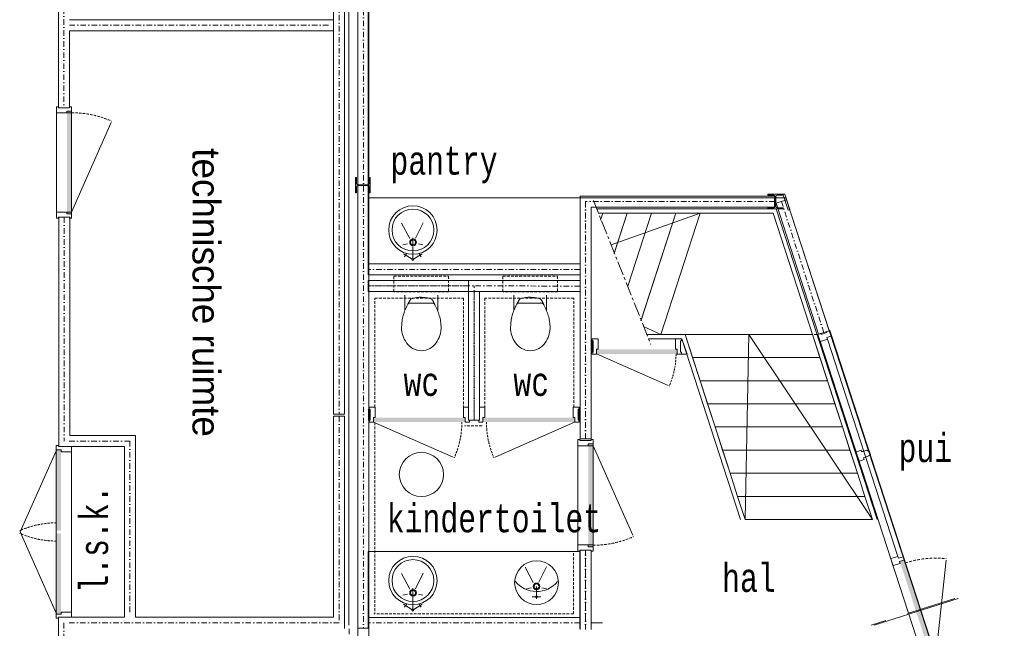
# Model space of a CAD drawing. Extents: x 0 to 84100, y 0 to 59400.
# Tile 11 of 15: x 45390 to 54334, y 32150 to 37674. Entities that reach past the tile are written whole.
import ezdxf

# ---------------------------------------------------------------- set-up
doc = ezdxf.new("R2010")
doc.units = 0
doc.header["$LTSCALE"] = 100
for name, pattern in [('CENTER', [2, 1.25, -0.25, 0.25, -0.25]), ('DASHDOT', [1, 0.5, -0.25, 0, -0.25]), ('HIDDEN', [0.375, 0.25, -0.125])]:
    doc.linetypes.add(name, pattern=pattern)
doc.layers.add('AL$1A---_ALGEMEEN', color=8, linetype='CONTINUOUS')
doc.layers.add('AL22----', color=7, linetype='CONTINUOUS')
doc.styles.add('BURO-025', font='burofont.shx', dxfattribs={"height": 250})
doc.styles.add('MONOTXT', font='MONOTXT')

# ---------------------------------------------------------------- blocks, each defined once
blk = doc.blocks.new('12004S')
at = {"layer": 'AL$1A---_ALGEMEEN', "color": 0, "linetype": 'Continuous', "lineweight": 0}
blk.add_line((0, 0), (902.2, 400), dxfattribs=at)
at = {"layer": 'AL$1A---_ALGEMEEN', "color": 0, "linetype": 'HIDDEN', "lineweight": 0}
blk.add_arc((2.2, 0), 1000, 0, 23.96249, dxfattribs=at)
blk = doc.blocks.new('13004S')
at = {"layer": 'AL$1A---_ALGEMEEN', "color": 0, "linetype": 'Continuous', "lineweight": 0}
blk.add_line((0, 0), (899, 400), dxfattribs=at)
at = {"layer": 'AL$1A---_ALGEMEEN', "color": 0, "linetype": 'HIDDEN', "lineweight": 0}
blk.add_arc((-1, 0), 1000, 359.9998, 23.9623, dxfattribs=at)
blk = doc.blocks.new('12STPS')
at = {"layer": 'AL$1A---_ALGEMEEN', "color": 0, "linetype": 'Continuous', "lineweight": 0}
for p, q in [((-500.1, 500.6), (495.6, 499.4)), ((-500, -499.7), (495.5, -499.8))]:
    blk.add_line(p, q, dxfattribs=at)
blk = doc.blocks.new('*O112')
at = {"layer": 'AL$1A---_ALGEMEEN', "color": 0, "linetype": 'Continuous', "lineweight": 0}
for p, q in [((-69.5, 452), (-69.5, -452)), ((69.5, 469), (69.5, -469))]:
    blk.add_line(p, q, dxfattribs=at)
for points in [[(-69.5, 506), (-69.5, 452), (-67.5, 450), (24.5, 450), (24.5, 467), (52.5, 467), (53.5, 467), (53.5, 467), (67.5, 467), (69.5, 469), (69.5, 506), (50.5, 506), (50.5, 497), (-50.5, 497), (-50.5, 506)], [(-69.5, -506), (-69.5, -452), (-67.5, -450), (24.5, -450), (24.5, -467), (52.5, -467), (53.5, -467), (53.5, -467), (67.5, -467), (69.5, -469), (69.5, -506), (50.5, -506), (50.5, -497), (-50.5, -497), (-50.5, -506)]]:
    blk.add_lwpolyline(points, close=True, dxfattribs=at)
blk.add_solid([(66.5, -465), (26.5, -465), (66.5, 465), (26.5, 465)], dxfattribs=at)
blk = doc.blocks.new('*O111')
at = {"layer": 'AL$1A---_ALGEMEEN', "color": 0, "linetype": 'Continuous', "lineweight": 0}
blk.add_lwpolyline([(-113.2, 449.4), (-252.2, 449.4), (-252.2, -450.6), (-113.2, -450.6)], close=True, dxfattribs=at)
at = {"layer": 'AL$1A---_ALGEMEEN', "color": 0, "linetype": 'Continuous', "lineweight": 0, "xscale": 0.8999990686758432, "zscale": 0.8999990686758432, "rotation": 270}
for name, p, yscale in [('12STPS', (-182.7, -0.6), -0.1390001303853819), ('12004S', (-113.2, 449.4), 0.8999990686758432)]:
    blk.add_blockref(name, p, dxfattribs=dict(at, yscale=yscale))
at = {"layer": 'AL$1A---_ALGEMEEN', "color": 0, "linetype": 'Continuous', "lineweight": 0}
blk.add_blockref('*O112', (-182.7, 0), dxfattribs=at)
blk = doc.blocks.new('*O117')
at = {"layer": 'AL$1A---_ALGEMEEN', "color": 0, "linetype": 'Continuous', "lineweight": 0}
for p, q in [((-104.1, 140.2), (-30.4, 0.4)), ((90.7, 143.5), (21.4, 3.8)), ((-92, -55.6), (-49, -46.3)), ((0, -146.6), (0, -33.9)), ((0, -146.6), (0, -33.9)), ((89.7, -55.6), (49.1, -46.2)), ((39, -128.8), (-39, -128.8)), ((39, -128.8), (-39, -128.8))]:
    blk.add_line(p, q, dxfattribs=at)
at = {"layer": 'AL$1A---_ALGEMEEN', "color": 0, "linetype": 'Continuous', "lineweight": 0, "extrusion": (0, 0, -1)}
for centre, radius in [((0, 0), 198.9), ((0, -33.9), 30.5), ((0, -33.9), 30.5), ((0, -33.9), 22.7), ((0, -128.8), 9.94), ((0, -128.8), 9.94)]:
    blk.add_circle(centre, radius, dxfattribs=at)
blk.add_arc((-0.1, 165.7), 246.3, 219.55159, 322.1149, dxfattribs=at)
blk = doc.blocks.new('*O122')
at = {"layer": 'AL$1A---_ALGEMEEN', "color": 0, "linetype": 'Continuous', "lineweight": 0}
for p, q in [((0, 98.9), (0, -98.8)), ((0, -98.8), (-83.4, -46.6)), ((-55.6, -42.3), (-75.2, -73.4)), ((0, -98.8), (83.4, -46.6)), ((55.6, -42.3), (75.2, -73.4))]:
    blk.add_line(p, q, dxfattribs=at)
blk = doc.blocks.new('*O121')
at = {"layer": 'AL$1A---_ALGEMEEN', "color": 0, "linetype": 'Continuous', "lineweight": 0}
for p, q in [((91.9, 89.7), (22.6, -50.1)), ((-102.9, 86.3), (-29.1, -53.4)), ((-90.8, -109.4), (-47.8, -100.1)), ((90.9, -109.4), (50.3, -100))]:
    blk.add_line(p, q, dxfattribs=at)
blk.add_circle((0, 23.9), 190, dxfattribs=at)
at = {"layer": 'AL$1A---_ALGEMEEN', "color": 0, "linetype": 'Continuous', "lineweight": 0, "extrusion": (0, 0, -1)}
for radius in [30.5, 30.5, 22.7]:
    blk.add_circle((-1.2, -87.7), radius, dxfattribs=at)
at = {"layer": 'AL$1A---_ALGEMEEN', "color": 0, "linetype": 'Continuous', "lineweight": 0}
for start, end in [(90, 270), (270, 90)]:
    blk.add_arc((0, 23.9), 220.2, start, end, dxfattribs=at)
blk.add_blockref('*O122', (-0.9, -145.2), dxfattribs=at)
blk = doc.blocks.new('*O120')
at = {"layer": 'AL$1A---_ALGEMEEN', "color": 0, "linetype": 'Continuous', "lineweight": 0, "extrusion": (0, 0, -1)}
blk.add_circle((0.9, -239.1), 9.94, dxfattribs=at)
at = {"layer": 'AL$1A---_ALGEMEEN', "color": 0, "linetype": 'Continuous', "lineweight": 0}
blk.add_blockref('*O121', (0, 4.9), dxfattribs=at)
blk = doc.blocks.new('*O125')
at = {"layer": 'AL$1A---_ALGEMEEN', "color": 0, "linetype": 'Continuous', "lineweight": 0}
for p, q in [((0, 98.8), (0, -98.9)), ((0, -98.9), (-83.4, -46.7)), ((-55.6, -42.4), (-75.2, -73.5)), ((0, -98.9), (83.4, -46.7)), ((55.6, -42.4), (75.2, -73.5))]:
    blk.add_line(p, q, dxfattribs=at)
blk = doc.blocks.new('*O124')
at = {"layer": 'AL$1A---_ALGEMEEN', "color": 0, "linetype": 'Continuous', "lineweight": 0}
for p, q in [((91.9, 89.6), (22.6, -50.1)), ((-102.9, 86.3), (-29.1, -53.4)), ((-90.8, -109.4), (-47.8, -100.1)), ((90.9, -109.4), (50.3, -100.1))]:
    blk.add_line(p, q, dxfattribs=at)
blk.add_circle((0, 23.8), 190, dxfattribs=at)
at = {"layer": 'AL$1A---_ALGEMEEN', "color": 0, "linetype": 'Continuous', "lineweight": 0, "extrusion": (0, 0, -1)}
for radius in [30.5, 30.5, 22.7]:
    blk.add_circle((-1.2, -87.8), radius, dxfattribs=at)
at = {"layer": 'AL$1A---_ALGEMEEN', "color": 0, "linetype": 'Continuous', "lineweight": 0}
for start, end in [(90, 270), (270, 90)]:
    blk.add_arc((0, 23.8), 220.2, start, end, dxfattribs=at)
blk.add_blockref('*O125', (-0.9, -145.2), dxfattribs=at)
blk = doc.blocks.new('*O123')
at = {"layer": 'AL$1A---_ALGEMEEN', "color": 0, "linetype": 'Continuous', "lineweight": 0, "extrusion": (0, 0, -1)}
blk.add_circle((0.9, -239.1), 9.94, dxfattribs=at)
at = {"layer": 'AL$1A---_ALGEMEEN', "color": 0, "linetype": 'Continuous', "lineweight": 0}
blk.add_blockref('*O124', (0, 5), dxfattribs=at)
blk = doc.blocks.new('*O126')
at = {"layer": 'AL$1A---_ALGEMEEN', "color": 0, "linetype": 'Continuous', "lineweight": 0}
for p, q in [((256, -962.7), (-997.2, 2889.2)), ((-290.1, 936.6), (-930.9, 2908.6)), ((369.7, -943.6), (-894, 2940.6)), ((54.7, 20.5), (146.9, 902.1)), ((54.7, 20.5), (-223.3, 876.5)), ((-202.5, 417.9), (227.4, 555.4)), ((-534.5, 311.6), (-398.6, 355.1)), ((321.6, -941.4), (29.4, -46.8))]:
    blk.add_line(p, q, dxfattribs=at)
for points in [[(-1017.3, 2951), (-997.2, 2889.2), (-994.7, 2887.9), (-930.9, 2908.6), (-936.2, 2924.8), (-909.6, 2933.4), (-895.3, 2938), (-894, 2940.6), (-908.8, 2986.2), (-937.4, 2977), (-934.6, 2968.4), (-986, 2951.7), (-988.7, 2960.3)], [(-355.1, 913.4), (-335.6, 853.5), (-333.1, 852.2), (-269.4, 872.9), (-274.6, 889), (-248, 897.7), (-233.7, 902.3), (-232.4, 904.8), (-241.4, 932.4), (-243.9, 933.7), (-284.8, 920.4), (-290.1, 936.6), (-353.8, 915.9)], [(-36.9, -66.2), (-56.3, -6.3), (-55, -3.8), (8.7, 16.9), (13.9, 0.7), (40.6, 9.4), (54.8, 14), (57.3, 12.7), (66.3, -14.8), (65, -17.4), (24.1, -30.7), (29.4, -46.8), (-34.3, -67.5)], [(276.7, -1026.4), (256.6, -964.6), (257.9, -962.1), (321.6, -941.4), (326.9, -957.5), (353.5, -948.9), (367.8, -944.2), (370.3, -945.5), (385.1, -991.2), (356.6, -1000.5), (353.8, -991.9), (302.4, -1008.6), (305.2, -1017.1)], [(291, -1021.8), (296.4, -1038.4), (376.3, -1012.5), (370.8, -995.8), (356.6, -1000.5), (353.8, -991.9), (302.4, -1008.6), (305.2, -1017.1)]]:
    blk.add_lwpolyline(points, close=True, dxfattribs=at)
at = {"layer": 'AL$1A---_ALGEMEEN', "color": 0, "linetype": 'HIDDEN', "lineweight": 0, "extrusion": (0, 0, -1)}
blk.add_arc((-54.7, 20.5), 900, 72.005, 95.96749, dxfattribs=at)
at = {"layer": 'AL$1A---_ALGEMEEN', "color": 0, "linetype": 'Continuous', "lineweight": 0}
blk.add_solid([(-272.1, 887.8), (-234.1, 900.1), (15.2, 3.3), (53.3, 15.6)], dxfattribs=at)
blk = doc.blocks.new('*O128')
at = {"layer": 'AL$1A---_ALGEMEEN', "color": 0, "linetype": 'Continuous', "lineweight": 0}
for p, q in [((-149.5, 112.9), (-149.5, 251.6)), ((-111.3, 179.2), (-112.5, 178.7)), ((-109.7, 179.7), (-111.3, 179.2)), ((-108, 180.2), (-109.7, 179.7)), ((-106.2, 180.5), (-108, 180.2)), ((-104.1, 180.7), (-106.2, 180.5)), ((-102.4, 181), (-104.1, 180.7)), ((-76.9, 181), (-102.4, 181)), ((-64.2, 181), (-76.9, 181)), ((-51.5, 181), (-64.2, 181)), ((-38.8, 181), (-51.5, 181)), ((-26.1, 181), (-38.8, 181)), ((-13.4, 181), (-26.1, 181)), ((-0.7, 181), (-13.4, 181)), ((12, 181), (-0.7, 181)), ((25, 181), (12, 181)), ((37.7, 181), (25, 181)), ((50.4, 181), (37.7, 181)), ((63.1, 181), (50.4, 181)), ((75.8, 181), (63.1, 181)), ((88.5, 181), (75.8, 181)), ((101, 181), (88.5, 181)), ((105.3, 180.5), (101, 181)), ((107.1, 180.2), (105.3, 180.5)), ((108.8, 179.7), (107.1, 180.2)), ((110.4, 179.2), (108.8, 179.7)), ((111.9, 178.7), (110.4, 179.2)), ((148.9, 112.9), (148.9, 251.6)), ((-121.7, 170.8), (-123.5, 168.5)), ((-120.7, 171.8), (-121.7, 170.8)), ((-119.6, 173.1), (-120.7, 171.8)), ((-118.6, 174.1), (-119.6, 173.1)), ((-117.6, 175.2), (-118.6, 174.1)), ((-116.3, 176.2), (-117.6, 175.2)), ((-115.3, 176.9), (-116.3, 176.2)), ((-114.1, 177.9), (-115.3, 176.9)), ((-112.5, 178.7), (-114.1, 177.9)), ((113.2, 177.9), (111.9, 178.7)), ((114.4, 176.9), (113.2, 177.9)), ((115.4, 176.2), (114.4, 176.9)), ((116.5, 175.2), (115.4, 176.2)), ((117.5, 174.1), (116.5, 175.2)), ((118.5, 173.1), (117.5, 174.1)), ((119.3, 171.8), (118.5, 173.1)), ((120.3, 170.8), (119.3, 171.8)), ((121, 169.6), (120.3, 170.8)), ((121.8, 168.5), (121, 169.6))]:
    blk.add_line(p, q, dxfattribs=at)
blk.add_lwpolyline([(-103.9, 203.6), (-104.9, 201.3), (-106.2, 199.3), (-107.4, 197), (-109, 194.7), (-110.2, 192.2), (-111.5, 189.9), (-112.8, 187.4), (-114.1, 185.1), (-115.3, 182.5), (-116.6, 180), (-118.1, 177.7), (-119.4, 175.2), (-120.4, 172.9), (-121.7, 170.3), (-124.2, 166), (-130.1, 153.8), (-135.9, 141.9), (-141.2, 129.9), (-146.6, 118), (-151.4, 105.8), (-156, 93.6), (-160.1, 81.4), (-163.9, 68.7), (-167.2, 56), (-170.2, 42.7), (-173, 29.3), (-175.1, 15.5), (-176.8, 1.3), (-178.1, -13.4), (-179.4, -44.4), (-178.6, -61), (-176.6, -78), (-173, -95.3), (-168.2, -112.8), (-161.8, -130.1), (-154.2, -147.1), (-145.1, -163.6), (-134.4, -179.4), (-122.4, -194.4), (-109.2, -207.9), (-94.5, -220.1), (-78.5, -230.5), (-60.9, -239.1), (-42.1, -245.7), (-0.4, -251.6), (21.4, -250.6), (41.5, -246.7), (60.5, -240.4), (78.1, -232), (94.1, -221.6), (108.8, -209.4), (122.3, -195.7), (134.3, -180.7), (144.9, -164.7), (154.1, -147.9), (162, -130.6), (168.3, -113.1), (173.1, -95.5), (176.7, -78.2), (179.5, -44.9), (179.2, -29.4), (178.5, -14.4), (177.2, 0), (175.4, 14.3), (173.1, 28), (170.3, 41.5), (167.3, 54.4), (163.7, 67.4), (159.7, 79.8), (155.3, 92.3), (150.8, 104.7), (145.7, 116.9), (140.4, 128.9), (134.8, 141.1), (122.6, 165.7), (121.3, 168.3), (120.3, 170.6), (119, 173.1), (118, 175.7), (116.7, 178.2), (115.7, 180.5), (114.7, 183), (113.7, 185.3), (112.4, 187.6), (111.4, 190.1), (110.1, 192.4), (108.8, 194.7), (107.6, 197.3), (106.3, 199.5), (103, 204.4), (102.2, 205.4), (101.5, 206.4), (100.7, 207.4), (99.9, 208.7), (99.2, 210), (98.4, 211), (97.4, 212.3), (96.4, 213.3), (95.6, 214.5), (94.6, 215.6), (93.6, 216.3), (92.6, 217.3), (91.3, 218.1), (90.3, 218.9), (87.5, 219.9), (77.8, 222.4), (67.7, 224.7), (57.2, 227), (46.6, 228.8), (35.6, 230.6), (24.7, 231.6), (13.5, 232.6), (2.1, 233.1), (-9.1, 233.1), (-20.5, 232.8), (-32.2, 232.1), (-43.7, 230.8), (-55.1, 229), (-66.5, 226.5), (-89.4, 220.4), (-90.4, 219.9), (-91.4, 219.4), (-92.2, 218.6), (-93.2, 217.8), (-94.2, 216.8), (-95.2, 216.1), (-96, 215.1), (-97, 213.8), (-97.8, 212.8), (-98.8, 211.5), (-99.6, 210.2), (-100.6, 209), (-101.3, 207.7), (-102.1, 206.2), (-103.9, 203.6)], close=True, dxfattribs=at)
blk = doc.blocks.new('*O127')
at = {"layer": 'AL$1A---_ALGEMEEN', "color": 0, "linetype": 'HIDDEN', "lineweight": 0}
blk.add_lwpolyline([(249, 338.7), (249, 196.8), (-249, 196.8), (-249, 338.7)], close=True, dxfattribs=at)
at = {"layer": 'AL$1A---_ALGEMEEN', "color": 0, "linetype": 'Continuous', "lineweight": 0}
blk.add_blockref('*O128', (0.6, -87.1), dxfattribs=at)
blk = doc.blocks.new('*O130')
at = {"layer": 'AL$1A---_ALGEMEEN', "color": 0, "linetype": 'Continuous', "lineweight": 0}
for p, q in [((-149.5, 112.9), (-149.5, 251.6)), ((-111.3, 179.2), (-112.5, 178.7)), ((-109.7, 179.7), (-111.3, 179.2)), ((-108, 180.2), (-109.7, 179.7)), ((-106.2, 180.5), (-108, 180.2)), ((-104.1, 180.7), (-106.2, 180.5)), ((-102.4, 181), (-104.1, 180.7)), ((-76.9, 181), (-102.4, 181)), ((-64.2, 181), (-76.9, 181)), ((-51.5, 181), (-64.2, 181)), ((-38.8, 181), (-51.5, 181)), ((-26.1, 181), (-38.8, 181)), ((-13.4, 181), (-26.1, 181)), ((-0.7, 181), (-13.4, 181)), ((12, 181), (-0.7, 181)), ((25, 181), (12, 181)), ((37.7, 181), (25, 181)), ((50.4, 181), (37.7, 181)), ((63.1, 181), (50.4, 181)), ((75.8, 181), (63.1, 181)), ((88.5, 181), (75.8, 181)), ((101, 181), (88.5, 181)), ((105.3, 180.5), (101, 181)), ((107.1, 180.2), (105.3, 180.5)), ((108.8, 179.7), (107.1, 180.2)), ((110.4, 179.2), (108.8, 179.7)), ((111.9, 178.7), (110.4, 179.2)), ((148.9, 112.9), (148.9, 251.6)), ((-121.7, 170.8), (-123.5, 168.5)), ((-120.7, 171.8), (-121.7, 170.8)), ((-119.6, 173.1), (-120.7, 171.8)), ((-118.6, 174.1), (-119.6, 173.1)), ((-117.6, 175.2), (-118.6, 174.1)), ((-116.3, 176.2), (-117.6, 175.2)), ((-115.3, 176.9), (-116.3, 176.2)), ((-114.1, 177.9), (-115.3, 176.9)), ((-112.5, 178.7), (-114.1, 177.9)), ((113.2, 177.9), (111.9, 178.7)), ((114.4, 176.9), (113.2, 177.9)), ((115.4, 176.2), (114.4, 176.9)), ((116.5, 175.2), (115.4, 176.2)), ((117.5, 174.1), (116.5, 175.2)), ((118.5, 173.1), (117.5, 174.1)), ((119.3, 171.8), (118.5, 173.1)), ((120.3, 170.8), (119.3, 171.8)), ((121, 169.6), (120.3, 170.8)), ((121.8, 168.5), (121, 169.6))]:
    blk.add_line(p, q, dxfattribs=at)
blk.add_lwpolyline([(-103.9, 203.6), (-104.9, 201.3), (-106.2, 199.3), (-107.4, 197), (-109, 194.7), (-110.2, 192.2), (-111.5, 189.9), (-112.8, 187.4), (-114.1, 185.1), (-115.3, 182.5), (-116.6, 180), (-118.1, 177.7), (-119.4, 175.2), (-120.4, 172.9), (-121.7, 170.3), (-124.2, 166), (-130.1, 153.8), (-135.9, 141.9), (-141.2, 129.9), (-146.6, 118), (-151.4, 105.8), (-156, 93.6), (-160.1, 81.4), (-163.9, 68.7), (-167.2, 56), (-170.2, 42.7), (-173, 29.3), (-175.1, 15.5), (-176.8, 1.3), (-178.1, -13.4), (-179.4, -44.4), (-178.6, -61), (-176.6, -78), (-173, -95.3), (-168.2, -112.8), (-161.8, -130.1), (-154.2, -147.1), (-145.1, -163.6), (-134.4, -179.4), (-122.4, -194.4), (-109.2, -207.9), (-94.5, -220.1), (-78.5, -230.5), (-60.9, -239.1), (-42.1, -245.7), (-0.4, -251.6), (21.4, -250.6), (41.5, -246.7), (60.5, -240.4), (78.1, -232), (94.1, -221.6), (108.8, -209.4), (122.3, -195.7), (134.3, -180.7), (144.9, -164.7), (154.1, -147.9), (162, -130.6), (168.3, -113.1), (173.1, -95.5), (176.7, -78.2), (179.5, -44.9), (179.2, -29.4), (178.5, -14.4), (177.2, 0), (175.4, 14.3), (173.1, 28), (170.3, 41.5), (167.3, 54.4), (163.7, 67.4), (159.7, 79.8), (155.3, 92.3), (150.8, 104.7), (145.7, 116.9), (140.4, 128.9), (134.8, 141.1), (122.6, 165.7), (121.3, 168.3), (120.3, 170.6), (119, 173.1), (118, 175.7), (116.7, 178.2), (115.7, 180.5), (114.7, 183), (113.7, 185.3), (112.4, 187.6), (111.4, 190.1), (110.1, 192.4), (108.8, 194.7), (107.6, 197.3), (106.3, 199.5), (103, 204.4), (102.2, 205.4), (101.5, 206.4), (100.7, 207.4), (99.9, 208.7), (99.2, 210), (98.4, 211), (97.4, 212.3), (96.4, 213.3), (95.6, 214.5), (94.6, 215.6), (93.6, 216.3), (92.6, 217.3), (91.3, 218.1), (90.3, 218.9), (87.5, 219.9), (77.8, 222.4), (67.7, 224.7), (57.2, 227), (46.6, 228.8), (35.6, 230.6), (24.7, 231.6), (13.5, 232.6), (2.1, 233.1), (-9.1, 233.1), (-20.5, 232.8), (-32.2, 232.1), (-43.7, 230.8), (-55.1, 229), (-66.5, 226.5), (-89.4, 220.4), (-90.4, 219.9), (-91.4, 219.4), (-92.2, 218.6), (-93.2, 217.8), (-94.2, 216.8), (-95.2, 216.1), (-96, 215.1), (-97, 213.8), (-97.8, 212.8), (-98.8, 211.5), (-99.6, 210.2), (-100.6, 209), (-101.3, 207.7), (-102.1, 206.2), (-103.9, 203.6)], close=True, dxfattribs=at)
blk = doc.blocks.new('*O129')
at = {"layer": 'AL$1A---_ALGEMEEN', "color": 0, "linetype": 'HIDDEN', "lineweight": 0}
blk.add_lwpolyline([(249, 338.7), (249, 196.8), (-249, 196.8), (-249, 338.7)], close=True, dxfattribs=at)
at = {"layer": 'AL$1A---_ALGEMEEN', "color": 0, "linetype": 'Continuous', "lineweight": 0}
blk.add_blockref('*O130', (0.6, -87.1), dxfattribs=at)

msp = doc.modelspace()

# ---------------------------------------------------------------- linework, layer by layer
at = {"layer": 'AL$1A---_ALGEMEEN', "linetype": 'Continuous', "lineweight": 0}
for p, q in [((48341.1, 44674.2), (48341.1, 34092.4)), ((48461.4, 44671.9), (48461.4, 32149.7)), ((48561.4, 44671.9), (48561.4, 32149.7)), ((48380.5, 32177.4), (48380.8, 44631.8)), ((48241.1, 40074.2), (48241.1, 34092.4)), ((45740.9, 39079.6), (45742.1, 36875.2)), ((45841.7, 37674.2), (48241.4, 37674.2)), ((48241.4, 37574.2), (48241.4, 37674.2)), ((45841.7, 37574.4), (45842.1, 36875.2)), ((45841.7, 37574.2), (48241.4, 37574.2)), ((45742.1, 36875.2), (45842.1, 36875.2)), ((45722.6, 36830.2), (45722.6, 35926.2)), ((45861.6, 36847.2), (45861.6, 35909.2)), ((48439.9, 36243.2), (48439.9, 36103.2)), ((48448.4, 36243.2), (48439.9, 36243.2)), ((48448.4, 36187.9), (48448.4, 36243.2)), ((48572.9, 36243.2), (48564.4, 36243.2)), ((48564.4, 36243.2), (48564.4, 36187.9)), ((48572.9, 36103.2), (48572.9, 36243.2)), ((48448.4, 36188), (48448.4, 36187.9)), ((48448.4, 36158.4), (48448.4, 36158.5)), ((48448.4, 36103.2), (48448.4, 36158.4)), ((48460.4, 36175.9), (48460.4, 36176)), ((48552.4, 36175.9), (48460.4, 36175.9)), ((48460.4, 36170.5), (48460.4, 36170.4)), ((48460.4, 36170.4), (48552.4, 36170.4)), ((48552.4, 36176), (48552.4, 36175.9)), ((48552.4, 36170.4), (48552.4, 36170.5)), ((48564.4, 36187.9), (48564.4, 36188)), ((48564.4, 36158.5), (48564.4, 36158.4)), ((48564.4, 36158.4), (48564.4, 36103.2)), ((48439.9, 36103.2), (48448.4, 36103.2)), ((48564.4, 36103.2), (48572.9, 36103.2)), ((52326.4, 36089.7), (52186.4, 36089.7)), ((52186.4, 36089.7), (52186.4, 36081.2)), ((52186.4, 36081.2), (52241.6, 36081.2)), ((52241.6, 36081.2), (52241.7, 36081.2)), ((52247.9, 36073), (52247.9, 35973)), ((52253.7, 36069.2), (52253.6, 36069.2)), ((52253.6, 36069.2), (52253.6, 35977.2)), ((52259.1, 35977.2), (52259.1, 36069.2)), ((52259.1, 36069.2), (52259.2, 36069.2)), ((52271.2, 36081.2), (52271.1, 36081.2)), ((52271.1, 36081.2), (52326.4, 36081.2)), ((52326.4, 36081.2), (52326.4, 36089.7)), ((52241.6, 35965.2), (52186.4, 35965.2)), ((52186.4, 35965.2), (52186.4, 35956.7)), ((52241.7, 35965.2), (52241.6, 35965.2)), ((52253.6, 35977.2), (52253.7, 35977.2)), ((52259.2, 35977.2), (52259.1, 35977.2)), ((52356.8, 36038.4), (52261.6, 36007.6)), ((52647.2, 34819.2), (52261.6, 36007.6)), ((52326.4, 35965.2), (52271.1, 35965.2)), ((52271.1, 35965.2), (52271.2, 35965.2)), ((52326.4, 35956.7), (52326.4, 35965.2)), ((52742.4, 34850), (52356.8, 36038.4)), ((45744.6, 35881.6), (45744.6, 33798.7)), ((45744.6, 35881.6), (45844.6, 35881.6)), ((45844.6, 35881.6), (45844.6, 33898.7)), ((50632.3, 35957), (52262, 35957)), ((50648.3, 35917), (52232.9, 35917)), ((51570.3, 35917), (50763.4, 35631.5)), ((52186.4, 35956.7), (52326.4, 35956.7)), ((52999.7, 33557), (52232.9, 35917)), ((53178.3, 33137), (52262, 35957)), ((50480.8, 35456.8), (48556.1, 35456.8)), ((48556.1, 35456.8), (48556.1, 35356.8)), ((50480.8, 35456.8), (50480.8, 35356.8)), ((50480.8, 35356.8), (48556.1, 35356.8)), ((49467.8, 35307.3), (48556.1, 35307.3)), ((48556.1, 35307.3), (48556.1, 35207.3)), ((50480.8, 35306.8), (48556.1, 35307.3)), ((48556.1, 35307.3), (48556.1, 35207.3)), ((49467.8, 35307.3), (49467.8, 35207.3)), ((50480.8, 35306.8), (50480.8, 35206.8)), ((49467.8, 35207.3), (48556.1, 35207.3)), ((50480.8, 35206.8), (48556.1, 35207.3)), ((49467.4, 35207.1), (49467.4, 34038.3)), ((49467.4, 35207.1), (49567.4, 35207.1)), ((49567.4, 35207.1), (49567.4, 34038.3)), ((51056.2, 34889), (51212.9, 34817)), ((51086.7, 34817), (51433.7, 34817)), ((51843.1, 33557), (51433.7, 34817)), ((52606.3, 34817), (52640.6, 34817)), ((52742.4, 34850), (52647.2, 34819.2)), ((51102.7, 34777), (51404.7, 34777)), ((51937.5, 33137), (51404.7, 34777)), ((51706.7, 33977), (51638.4, 34187)), ((51638.4, 34187), (52795, 34187)), ((52863.3, 33977), (52795, 34187)), ((48241.1, 34092.4), (48341.1, 34092.4)), ((48241.1, 34075.1), (48241.1, 32249.2)), ((48241.1, 34075.1), (48341.1, 34075.1)), ((48341.1, 34075.1), (48341.1, 32149.2)), ((49467.4, 34038.3), (49567.4, 34038.3)), ((51706.7, 33977), (52863.3, 33977)), ((46440.3, 33898.7), (45844.6, 33898.7)), ((46440.3, 33898.7), (46440.3, 32249.2)), ((50479.8, 33868.3), (50579.8, 33868.3)), ((45722.4, 33789.7), (45722.4, 32277.2)), ((46340.3, 33798.7), (45744.6, 33798.7)), ((45861.4, 33754.2), (45861.4, 32294.2)), ((46340.3, 33798.7), (46340.3, 32249.2)), ((50480.9, 32858.3), (50480.9, 32138.3)), ((50480.9, 32858.3), (50580.9, 32858.3)), ((50580.9, 32858.3), (50580.9, 32138.3)), ((53915.3, 32421.4), (53153.4, 32177.6)), ((45741.9, 32249.2), (45741.3, 30267.4)), ((46340.3, 32249.2), (45741.9, 32249.2)), ((48241.1, 32249.2), (46440.3, 32249.2)), ((50479.2, 32248), (48556.1, 32248)), ((48556.1, 32248), (48556.1, 32148)), ((50479.2, 32248), (50479.2, 32148)), ((48461.4, 32149.7), (48561.4, 32149.7)), ((50585.1, 32198.3), (50685.1, 32198.3)), ((50585.1, 32198.3), (50685.1, 32198.3)), ((50585.1, 32198.3), (50685.1, 32198.3)), ((50585.1, 32198.3), (50685.1, 32198.3))]:
    msp.add_line(p, q, dxfattribs=at)
at = {"layer": 'AL$1A---_ALGEMEEN', "linetype": 'DASHDOT', "lineweight": 0}
for p, q in [((48511.4, 44671.9), (48511.4, 32149.7)), ((48291.1, 44624.2), (48291.1, 34092.4)), ((45790.9, 39079.6), (45792.1, 36875.2)), ((45841.7, 37624.2), (48241.4, 37624.2)), ((50529.8, 33868.3), (50529.8, 36023)), ((52694.8, 34834.6), (52309.2, 36023)), ((45794.6, 35881.6), (45794.6, 33848.7)), ((50480.8, 35406.8), (48556.1, 35406.8)), ((49467.8, 35257.3), (48556.1, 35257.3)), ((50480.8, 35256.8), (48556.1, 35257.3)), ((49517.4, 34038.3), (49517.4, 35257.8)), ((49517.4, 35207.1), (49517.4, 34038.3)), ((48291.1, 34075.1), (48291.1, 32199.2)), ((46390.3, 33848.7), (45794.6, 33848.7)), ((46390.3, 33848.7), (46390.3, 32249.2)), ((50530.9, 32138.3), (50530.9, 32858.3)), ((50530.9, 32858.3), (50530.9, 32138.3)), ((45791.9, 32199.2), (45791.3, 30267.4)), ((48291.1, 32199.2), (45791.9, 32199.2)), ((48382, 29893.6), (48382, 32179.2)), ((50479.2, 32198), (48556.1, 32198))]:
    msp.add_line(p, q, dxfattribs=at)
at = {"layer": 'AL$1A---_ALGEMEEN', "linetype": 'CENTER', "lineweight": 0}
msp.add_line((50602.1, 36032.8), (51122.7, 34726.8), dxfattribs=at)
at = {"layer": 'AL$1A---_ALGEMEEN', "linetype": 'HIDDEN', "lineweight": 0}
for p, q in [((48616.4, 34018.3), (48616.4, 32281.1)), ((49589.9, 33988.5), (49430.1, 33988.5)), ((50420.1, 32281.1), (50420.7, 32850.3)), ((50420.1, 32281.1), (48606.4, 32281.1))]:
    msp.add_line(p, q, dxfattribs=at)
at = {"layer": 'AL$1A---_ALGEMEEN', "linetype": 'Continuous', "lineweight": 0}
for points in [[(52983.9, 42759.2), (48555.5, 42759.2), (48556.1, 35456.8), (50480.8, 35456.8), (50480.8, 36057), (52350.7, 36057), (54090.3, 30732.1), (59880.5, 35249.7), (56721.4, 38986.2)], [(45722.6, 36884.2), (45722.6, 36830.2), (45724.6, 36828.2), (45816.6, 36828.2), (45816.6, 36845.2), (45844.6, 36845.2), (45845.6, 36845.2), (45845.6, 36845.2), (45859.6, 36845.2), (45861.6, 36847.2), (45861.6, 36884.2), (45842.6, 36884.2), (45842.6, 36875.2), (45741.6, 36875.2), (45741.6, 36884.2)], [(45861.6, 36828.2), (45861.6, 35928.2), (45722.6, 35928.2), (45722.6, 36828.2)], [(50480.9, 36057), (48556.1, 36057), (48556.1, 35456.8), (50480.8, 35456.8)], [(52369.2, 35945.9), (52324.2, 36084.6), (52326.4, 36089.7), (52340.1, 36089.7), (52385.1, 35951)], [(45722.6, 35872.2), (45722.6, 35926.2), (45724.6, 35928.2), (45816.6, 35928.2), (45816.6, 35911.2), (45844.6, 35911.2), (45845.6, 35911.2), (45845.6, 35911.2), (45859.6, 35911.2), (45861.6, 35909.2), (45861.6, 35872.2), (45842.6, 35872.2), (45842.6, 35881.2), (45741.6, 35881.2), (45741.6, 35872.2)], [(51433.7, 34817), (51502, 34607), (52658.6, 34607), (52590.3, 34817)], [(50589.3, 34777), (50643.3, 34777), (50645.3, 34775), (50645.3, 34683), (50628.3, 34683), (50628.3, 34655), (50628.3, 34654), (50628.3, 34654), (50628.3, 34640), (50626.3, 34638), (50589.3, 34638), (50589.3, 34657), (50598.3, 34657), (50598.3, 34758), (50589.3, 34758)], [(51402.3, 34777), (51348.3, 34777), (51346.3, 34775), (51346.3, 34683), (51363.3, 34683), (51363.3, 34655), (51363.3, 34654), (51363.3, 34654), (51363.3, 34640), (51365.3, 34638), (51402.3, 34638), (51402.3, 34657), (51393.3, 34657), (51393.3, 34758), (51402.3, 34758)], [(51404.7, 34777), (51402.3, 34777), (51402.3, 34758), (51393.3, 34758), (51393.3, 34657), (51402.3, 34657), (51402.3, 34638), (51452.5, 34638)], [(51502, 34607), (51570.2, 34397), (52726.8, 34397), (52658.6, 34607)], [(51570.2, 34397), (51638.4, 34187), (52795, 34187), (52726.8, 34397)], [(51638.4, 34187), (51706.7, 33977), (52863.3, 33977), (52795, 34187)], [(48563.8, 34158.3), (48617.8, 34158.3), (48619.8, 34156.3), (48619.8, 34064.3), (48602.8, 34064.3), (48602.8, 34036.3), (48602.8, 34035.3), (48602.8, 34035.3), (48602.8, 34021.3), (48600.8, 34019.3), (48563.8, 34019.3), (48563.8, 34038.3), (48572.8, 34038.3), (48572.8, 34139.3), (48563.8, 34139.3)], [(49467.8, 34158.3), (49422.8, 34158.3), (49420.8, 34156.3), (49420.8, 34064.3), (49437.8, 34064.3), (49437.8, 34036.3), (49437.8, 34035.3), (49437.8, 34035.3), (49437.8, 34021.3), (49439.8, 34019.3), (49476.8, 34019.3), (49476.8, 34038.3), (49467.8, 34038.3), (49467.8, 34139.3), (49467.8, 34139.3)], [(49568.1, 34158.3), (49613.1, 34158.3), (49615.1, 34156.3), (49615.1, 34064.3), (49598.1, 34064.3), (49598.1, 34036.3), (49598.1, 34035.3), (49598.1, 34035.3), (49598.1, 34021.3), (49596.1, 34019.3), (49559.1, 34019.3), (49559.1, 34038.3), (49568.1, 34038.3), (49568.1, 34139.3), (49568.1, 34139.3)], [(50472.1, 34158.3), (50418.1, 34158.3), (50416.1, 34156.3), (50416.1, 34064.3), (50433.1, 34064.3), (50433.1, 34036.3), (50433.1, 34035.3), (50433.1, 34035.3), (50433.1, 34021.3), (50435.1, 34019.3), (50472.1, 34019.3), (50472.1, 34038.3), (50463.1, 34038.3), (50463.1, 34139.3), (50472.1, 34139.3)], [(51706.7, 33977), (51774.9, 33767), (52931.5, 33767), (52863.3, 33977)], [(45861.4, 33799.2), (45861.4, 33754.2), (45859.4, 33752.2), (45767.4, 33752.2), (45767.4, 33769.2), (45739.4, 33769.2), (45738.4, 33769.2), (45738.4, 33769.2), (45724.4, 33769.2), (45722.4, 33771.2), (45722.4, 33808.2), (45741.4, 33808.2), (45741.4, 33799.2), (45842.4, 33799.2), (45842.4, 33799.2)], [(51774.9, 33767), (51843.1, 33557), (52999.7, 33557), (52931.5, 33767)], [(52989, 33749.8), (53016.7, 33668.4), (53019.2, 33667.2), (53061.8, 33681.7), (53056.3, 33697.8), (53103.7, 33713.9), (53104.3, 33715.1), (53102.8, 33719.4), (53116.1, 33723.9), (53117.3, 33726.5), (53104.1, 33765.3), (53101.6, 33766.5), (53088.3, 33762), (53087, 33765.8), (53085.6, 33766.9), (53038.3, 33750.8), (53032.8, 33766.9), (52990.2, 33752.4)], [(51843.1, 33557), (51911.4, 33347), (53068, 33347), (52999.7, 33557)], [(51911.4, 33347), (51979.6, 33137), (53136.2, 33137), (53068, 33347)], [(50479.2, 32848.2), (48554.4, 32848.2), (48554.4, 32248), (50479.2, 32248)], [(45861.4, 32249.2), (45861.4, 32294.2), (45859.4, 32296.2), (45767.4, 32296.2), (45767.4, 32279.2), (45739.4, 32279.2), (45738.4, 32279.2), (45738.4, 32279.2), (45724.4, 32279.2), (45722.4, 32277.2), (45722.4, 32240.2), (45741.4, 32240.2), (45741.4, 32249.2), (45842.4, 32249.2), (45842.4, 32249.2)]]:
    msp.add_lwpolyline(points, close=True, dxfattribs=at)
for points in [[(52247.9, 36073), (50479.8, 36073), (50479.8, 33868.3)], [(52247.9, 35973), (50579.8, 35973), (50579.8, 33868.3)], [(50669.7, 35863.4), (50687.1, 35917), (50648.3, 35917)], [(50790.7, 35556.4), (50907.9, 35917), (50687.1, 35917), (50666.7, 35854.3)], [(50913.3, 35254.2), (51128.7, 35917), (50907.9, 35917), (50789.2, 35551.6)], [(51033.9, 34945.7), (51349.5, 35917), (51128.7, 35917), (50913.3, 35253.9)], [(51088.4, 34817), (51212.9, 34817), (51570.3, 35917), (51349.5, 35917), (51032.6, 34941.6)], [(51979.6, 33137), (52012, 34817), (53136.2, 33137)], [(48561.4, 29965.3), (48561.4, 32149.7), (48461.4, 32149.7), (48461.4, 29925.9)]]:
    msp.add_lwpolyline(points, dxfattribs=at)
at = {"layer": 'AL$1A---_ALGEMEEN', "linetype": 'DASHDOT', "lineweight": 0}
msp.add_lwpolyline([(52247.9, 36023), (50529.8, 36023), (50529.8, 33868.3)], dxfattribs=at)
at = {"layer": 'AL$1A---_ALGEMEEN', "linetype": 'HIDDEN', "lineweight": 0}
for points in [[(48616.1, 34157.3), (48616.1, 35147.3), (49420.1, 35147.3), (49420.1, 34157.3)], [(50422.1, 34157.3), (50422.1, 35147.3), (49616.6, 35147.3), (49616.6, 34157.3)]]:
    msp.add_lwpolyline(points, dxfattribs=at)
at = {"layer": 'AL$1A---_ALGEMEEN', "linetype": 'Continuous', "lineweight": 0}
msp.add_circle((49038.6, 33546.3), 200.8, dxfattribs=at)
for centre, radius, start, end in [((11097.7, -2749.7), 62172.5, 37.545, 47.8), ((11097.7, -2749.7), 61852.5, 37.591317, 47.8), ((48460.4, 36188), 12, 180, 270), ((48460.4, 36158.5), 12, 90, 180), ((48552.4, 36188), 12, 270, 0), ((48552.4, 36158.5), 12, 0, 90), ((52241.7, 36069.2), 12, 0, 90), ((52271.2, 36069.2), 12, 90, 180), ((52241.7, 35977.2), 12, 270, 0), ((52271.2, 35977.2), 12, 180, 270)]:
    msp.add_arc(centre, radius, start, end, dxfattribs=at)
for points in [[(45858.6, 35913.2), (45818.6, 35913.2), (45858.6, 36843.2), (45818.6, 36843.2)], [(50598.3, 34758), (50598.3, 34657), (50580.3, 34758), (50580.3, 34657)], [(50630.3, 34641), (50630.3, 34681), (51360.3, 34641), (51360.3, 34681)], [(48572.8, 34139.3), (48572.8, 34038.3), (48554.8, 34139.3), (48554.8, 34038.3)], [(50463.1, 34139.3), (50463.1, 34038.3), (50481.1, 34139.3), (50481.1, 34038.3)], [(48604.8, 34022.3), (48604.8, 34062.3), (49434.8, 34022.3), (49434.8, 34062.3)], [(50431.1, 34022.3), (50431.1, 34062.3), (49601.1, 34022.3), (49601.1, 34062.3)], [(45725.4, 33037.2), (45765.4, 33037.2), (45725.4, 33767.2), (45765.4, 33767.2)], [(45725.4, 32281.2), (45765.4, 32281.2), (45725.4, 33011.2), (45765.4, 33011.2)]]:
    msp.add_solid(points, dxfattribs=at)

# ---------------------------------------------------------------- block references
for name, p, xscale, yscale, zscale, rotation in [('12004S', (45861.6, 35928.2), 0.8999990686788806, -0.8999990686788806, 0.8999990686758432, 90), ('12004S', (50431.1, 34022.3), 0.7999981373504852, 0.7999981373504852, 0.7999981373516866, 180), ('13004S', (45725.4, 33767.2), 0.8267550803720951, -0.8267550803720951, 0.8267550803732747, 270), ('13004S', (45725.4, 32281.2), 0.8267550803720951, 0.8267550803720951, 0.8267550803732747, 90)]:
    msp.add_blockref(name, p, dxfattribs=dict(at, xscale=xscale, yscale=yscale, zscale=zscale, rotation=rotation))
for name, p in [('*O120', (48961.8, 35736.2)), ('*O129', (49037.4, 35008.5)), ('*O127', (50027.3, 35008.5)), ('*O126', (53657.9, 31866)), ('*O111', (50712.6, 33356.5)), ('*O123', (48961.8, 32554.4)), ('*O117', (50084.9, 32564))]:
    msp.add_blockref(name, p, dxfattribs=at)
for p, xscale, yscale, zscale in [((50630.3, 34641), 0.7199973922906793, -0.7199973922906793, 0.7199973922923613), ((48604.8, 34022.3), 0.7999981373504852, -0.7999981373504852, 0.7999981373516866)]:
    msp.add_blockref('12004S', p, dxfattribs=dict(at, xscale=xscale, yscale=yscale, zscale=zscale))

# ---------------------------------------------------------------- texts
at = {"layer": 'AL22----', "linetype": 'Continuous', "style": 'BURO-025'}
msp.add_text('technische ruimte', height=250, rotation=270, dxfattribs=at).set_placement((46959.6, 36507.3))
at = {"layer": 'AL22----', "linetype": 'Continuous', "lineweight": 0, "style": 'MONOTXT', "width": 0.749999}
for s, p in [('pantry', (48757.8, 36267.5)), ('wc', (48877, 34259.8)), ('wc', (49874.6, 34259.8)), ('pui', (53373.7, 33658.9)), ('kindertoilet', (48724.2, 33021)), ('hal', (51770.7, 32480.1))]:
    msp.add_text(s, height=250, dxfattribs=at).set_placement(p)
at = {"layer": 'AL22----', "linetype": 'Continuous', "lineweight": 0, "style": 'MONOTXT', "width": 0.751902}
msp.add_text('l.s.k.', height=249.9, rotation=90, dxfattribs=at).set_placement((46192.4, 32472.2))

doc.saveas('drawing.dxf')
